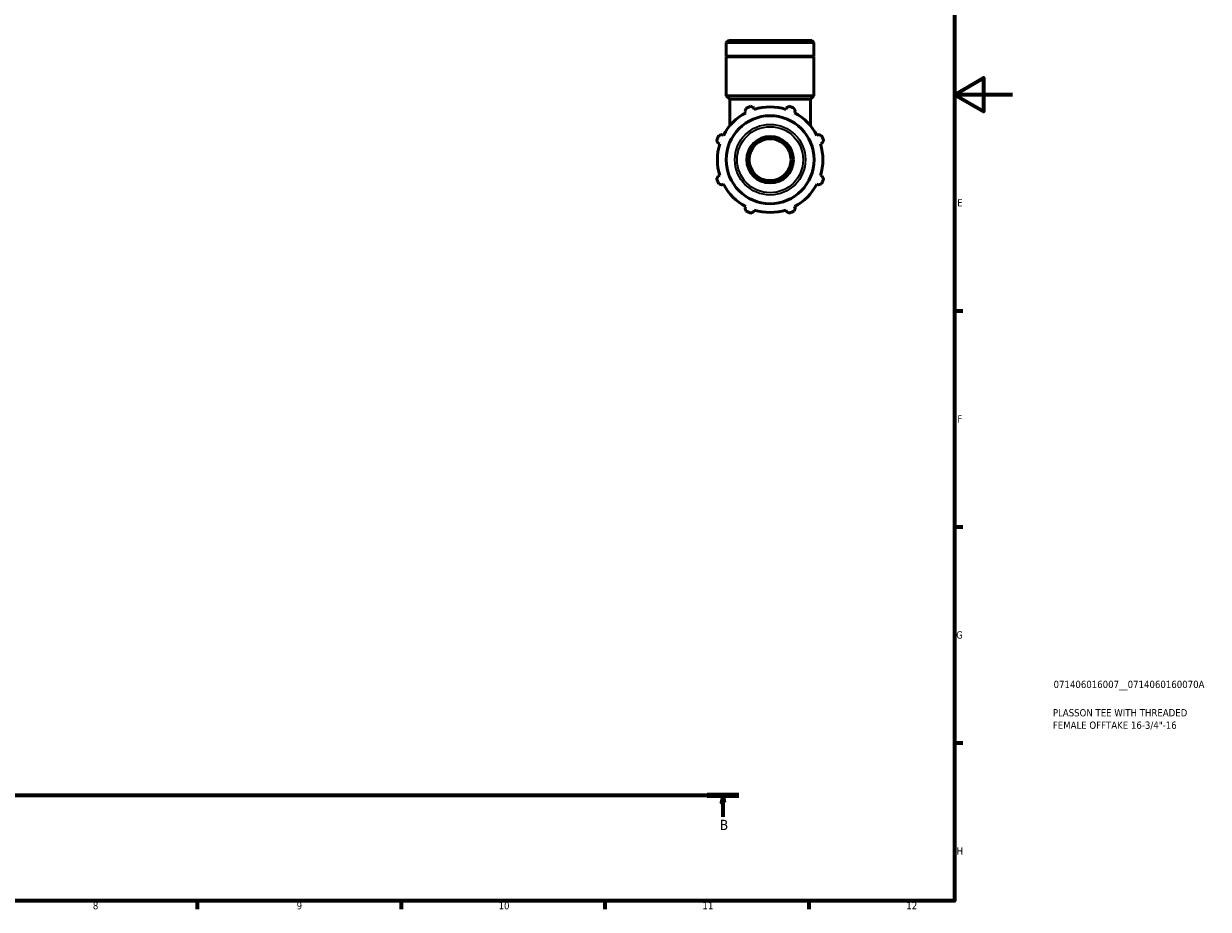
# Model space of a CAD drawing. Header units: millimetres. Extents: x 0 to 908, y 0 to 945.
# Tile 3 of 5: x 501 to 908, y 17 to 321. Entities that reach past the tile are written whole.
import ezdxf

# ---------------------------------------------------------------- set-up
doc = ezdxf.new("R2010")
doc.units = ezdxf.units.MM
doc.linetypes.add('CHAIN', pattern=[0.7087, 0.4724, -0.0591, 0.1181, -0.0591])
for name, color, linetype, lineweight in [('Border (ISO)', 7, 'Continuous', 70), ('Section Line (ISO)', 7, 'CHAIN', 70), ('Title (ISO)', 7, 'Continuous', 50), ('Visible (ISO)', 7, 'Continuous', 50), ('Visible Narrow (ISO)', 7, 'Continuous', 35)]:
    doc.layers.add(name, color=color, linetype=linetype, lineweight=lineweight)
doc.styles.add('Label Text (ISO)', font='tahoma.ttf')
doc.styles.add('Note Text (ISO)', font='tahoma.ttf')

# ---------------------------------------------------------------- blocks, each defined once
blk = doc.blocks.new('Borders Default Border')
at = {"layer": 'Border (ISO)'}
for p, q in [((821, 222.75), (823.9, 222.75)), ((821, 148.5), (823.9, 148.5)), ((821, 74.25), (823.9, 74.25)), ((560.67, 20), (560.67, 17.1)), ((630.75, 20), (630.75, 17.1)), ((700.83, 20), (700.83, 17.1)), ((770.92, 20), (770.92, 17.1))]:
    blk.add_line(p, q, dxfattribs=at)
at = {"layer": 'Border (ISO)', "flags": 128}
for points in [[(20, 20), (20, 574), (821, 574), (821, 20), (20, 20)], [(841, 297), (821, 297), (831, 302.77), (831, 291.23), (821, 297)]]:
    blk.add_lwpolyline(points, dxfattribs=at)
at = {"layer": 'Border (ISO)', "color": 232, "true_color": 0xca0064, "char_height": 2.5, "attachment_point": 7, "style": 'Note Text (ISO)'}
for s, insert in [('E', (821.94, 258.63)), ('F', (822, 184.38)), ('G', (821.61, 110.08)), ('H', (821.74, 35.88)), ('9', (594.88, 17.05)), ('10', (664.29, 17.05)), ('11', (734.37, 17.1)), ('12', (804.46, 17.1)), ('8', (524.81, 17.04))]:
    blk.add_mtext(s, dxfattribs=dict(at, insert=insert))
blk = doc.blocks.new('Title Blocks ISO')
at = {"layer": 'Title (ISO)', "color": 232, "true_color": 0xca0064, "style": 'Note Text (ISO)'}
for tag, p in [('PART_NUMBER_001', (34.08, 73.14)), ('DESCRIPTION_001', (33.84, 63.4)), ('DESCRIPTION_002', (33.84, 59.12))]:
    blk.add_attdef(tag, p, '', height=2.5, dxfattribs=at)
blk = doc.blocks.new('2dTransSection0')
at = {"layer": 'Section Line (ISO)', "linetype": 'CHAIN'}
blk.add_line((288.89, 56.35), (746.92, 56.35), dxfattribs=at)
at = {"layer": 'Section Line (ISO)', "linetype": 'Continuous', "lineweight": 140}
blk.add_line((735.97, 56.35), (746.92, 56.35), dxfattribs=at)
at = {"layer": 'Section Line (ISO)', "linetype": 'Continuous'}
for p, q in [((741.44, 56.35), (740.94, 53.85)), ((740.94, 53.85), (741.94, 53.85)), ((741.44, 53.85), (741.44, 56.35)), ((741.94, 53.85), (741.44, 56.35)), ((741.44, 48.93), (741.44, 53.85))]:
    blk.add_line(p, q, dxfattribs=at)
at = {"layer": 'Section Line (ISO)', "linetype": 'Continuous', "flags": 128}
blk.add_lwpolyline([(741.94, 53.85), (741.44, 56.35), (740.94, 53.85), (741.94, 53.85)], dxfattribs=at)
at = {"layer": 'Section Line (ISO)'}
blk.add_solid([(741.94, 53.85), (741.44, 56.35), (740.94, 53.85), (741.94, 53.85)], dxfattribs=at)
at = {"layer": 'Section Line (ISO)', "insert": (740.38, 44.35), "char_height": 3.5, "attachment_point": 7, "style": 'Label Text (ISO)'}
blk.add_mtext('B', dxfattribs=at)

msp = doc.modelspace()

# ---------------------------------------------------------------- linework, layer by layer
at = {"layer": 'Visible (ISO)'}
for p, q in [((743.291, 315.691), (742.568, 314.967)), ((742.568, 310.291), (742.568, 314.967)), ((772.714, 314.967), (742.568, 314.967)), ((743.291, 315.691), (771.99, 315.691)), ((771.99, 315.691), (772.714, 314.967)), ((772.714, 310.291), (772.714, 314.967)), ((772.714, 310.291), (742.568, 310.291)), ((742.868, 309.991), (742.568, 310.291)), ((772.714, 309.991), (742.568, 309.991)), ((742.568, 296.691), (742.568, 309.991)), ((772.414, 309.991), (772.714, 310.291)), ((772.714, 296.691), (772.714, 309.991)), ((772.714, 296.691), (742.568, 296.691)), ((743.774, 295.485), (742.568, 296.691)), ((771.508, 295.485), (743.774, 295.485)), ((743.774, 286.378), (743.774, 295.485)), ((771.508, 295.485), (772.714, 296.691)), ((771.508, 286.378), (771.508, 295.485)), ((748.997, 291.296), (749.267, 290.777)), ((752.188, 291.987), (752.012, 292.545)), ((763.27, 292.545), (763.094, 291.987)), ((766.015, 290.777), (766.285, 291.296)), ((741.555, 283.065), (741.036, 283.335)), ((774.246, 283.335), (773.727, 283.065)), ((739.787, 280.32), (740.345, 280.144)), ((774.937, 280.144), (775.494, 280.32)), ((740.345, 269.238), (739.787, 269.062)), ((775.494, 269.062), (774.937, 269.238)), ((741.036, 266.047), (741.555, 266.317)), ((773.727, 266.317), (774.246, 266.047)), ((749.267, 258.605), (748.997, 258.086)), ((752.012, 256.837), (752.188, 257.395)), ((763.094, 257.395), (763.27, 256.837)), ((766.285, 258.086), (766.015, 258.605))]:
    msp.add_line(p, q, dxfattribs=at)
for radius in [15.112, 8, 7.2]:
    msp.add_circle((757.641, 274.691), radius, dxfattribs=at)
for radius, start, end in [(18.135, 117.5, 152.5), (19.5, 109.79198, 115.20802), (18.135, 72.5, 107.5), (19.5, 64.79198, 70.20802), (18.135, 27.5, 62.5), (19.5, 154.79198, 160.20802), (19.5, 19.79198, 25.20802), (18.135, 162.5, 197.5), (18.135, 342.5, 17.5), (19.5, 199.79198, 205.20802), (18.135, 207.5, 242.5), (18.135, 297.5, 332.5), (19.5, 334.79198, 340.20802), (19.5, 244.79198, 250.20802), (18.135, 252.5, 287.5), (19.5, 289.79198, 295.20802)]:
    msp.add_arc((757.641, 274.691), radius, start, end, dxfattribs=at)
for points, weights in [([(748.997, 291.296), (749.163, 291.804), (749.336, 292.334)], [1.00517227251, 1.00299226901, 1]), ([(751.038, 293.039), (751.535, 292.787), (752.012, 292.545)], [1, 1.00299226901, 1.00517227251]), ([(763.27, 292.545), (763.747, 292.787), (764.244, 293.039)], [1.00517227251, 1.00299226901, 1]), ([(765.946, 292.334), (766.119, 291.804), (766.285, 291.296)], [1, 1.00299226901, 1.00517227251]), ([(739.787, 280.32), (739.545, 280.797), (739.293, 281.294)], [1.00517227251, 1.00299226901, 1]), ([(739.998, 282.996), (740.528, 283.169), (741.036, 283.335)], [1, 1.00299226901, 1.00517227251]), ([(774.246, 283.335), (774.754, 283.169), (775.284, 282.996)], [1.00517227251, 1.00299226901, 1]), ([(775.989, 281.294), (775.737, 280.797), (775.494, 280.32)], [1, 1.00299226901, 1.00517227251]), ([(739.293, 268.088), (739.545, 268.585), (739.787, 269.062)], [1, 1.00299226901, 1.00517227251]), ([(775.494, 269.062), (775.737, 268.585), (775.989, 268.088)], [1.00517227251, 1.00299226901, 1]), ([(741.036, 266.047), (740.528, 266.213), (739.998, 266.386)], [1.00517227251, 1.00299226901, 1]), ([(775.284, 266.386), (774.754, 266.213), (774.246, 266.047)], [1, 1.00299226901, 1.00517227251]), ([(749.336, 257.048), (749.163, 257.578), (748.997, 258.086)], [1, 1.00299226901, 1.00517227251]), ([(752.012, 256.837), (751.535, 256.595), (751.038, 256.343)], [1.00517227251, 1.00299226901, 1]), ([(764.244, 256.343), (763.747, 256.595), (763.27, 256.837)], [1, 1.00299226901, 1.00517227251]), ([(766.285, 258.086), (766.119, 257.578), (765.946, 257.048)], [1.00517227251, 1.00299226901, 1])]:
    msp.add_rational_spline(points, weights, degree=2, dxfattribs=at)
at = {"layer": 'Visible Narrow (ISO)'}
for radius in [12.135, 11.352]:
    msp.add_circle((757.641, 274.691), radius, dxfattribs=at)

# ---------------------------------------------------------------- block references
msp.add_blockref('Borders Default Border', (0, 0))
msp.add_blockref('Title Blocks ISO', (821, 20)).add_auto_attribs({'PART_NUMBER_001': '071406016007__0714060160070A', 'DESCRIPTION_001': 'PLASSON TEE WITH THREADED', 'DESCRIPTION_002': 'FEMALE OFFTAKE 16-3/4"-16'})
at = {"layer": 'Section Line (ISO)'}
msp.add_blockref('2dTransSection0', (0, 0), dxfattribs=at)

doc.saveas('drawing.dxf')
